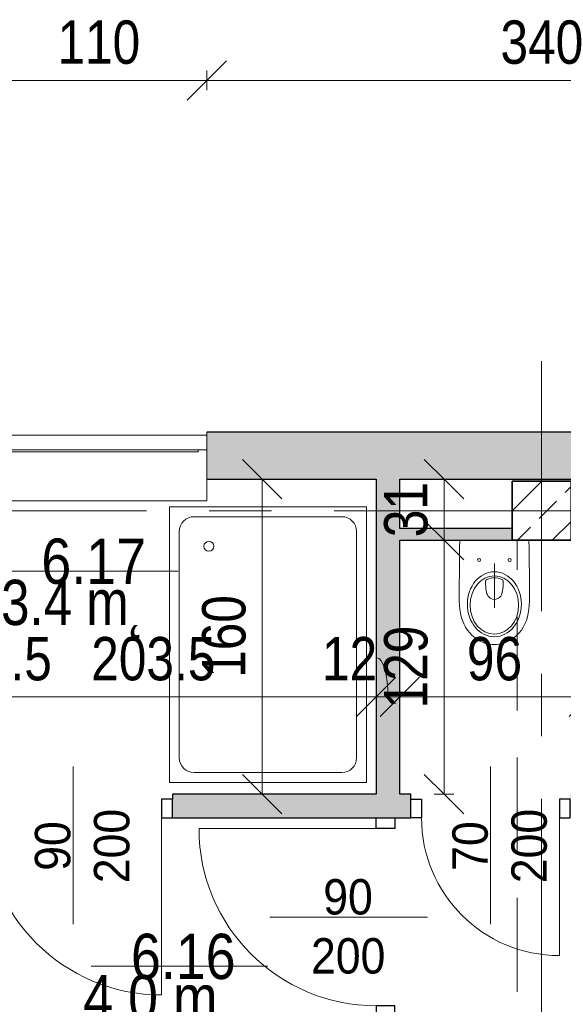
# Model space of a CAD drawing. Header units: centimetres. Extents: x -1743 to 21705, y -8842 to 3590.
# Tile 31 of 44: x -278 to -2, y 2558 to 3058. Entities that reach past the tile are written whole.
import ezdxf

# ---------------------------------------------------------------- set-up
doc = ezdxf.new("R2010")
doc.units = ezdxf.units.CM
doc.linetypes.add('Oś', pattern=[222.25, 127, -31.75, 31.75, -31.75])
doc.linetypes.add('Ukryte', pattern=[71.438, 47.625, -23.813])
for name, color, linetype, lineweight in [('A-ANNO-DIMS', 211, 'Continuous', 13), ('A-ANNO-DIMS-100', 211, 'Continuous', 13), ('A-ANNO-NOTE', 131, 'Continuous', 9), ('A-AREA-IDEN', 2, 'Continuous', 13), ('A-DETL-GENF', 92, 'Continuous', 9), ('A-DETL-HDLN', 90, 'Ukryte', 9), ('A-DETL-MEDM', 33, 'Continuous', 25), ('A-DOOR', 31, 'Continuous', 13), ('A-GLAZ', 151, 'Continuous', 13), ('A-WALL', 113, 'Continuous', 13), ('P-SANR-FIXT', 6, 'Continuous', 9), ('S-COLS', 52, 'Continuous', 9), ('S-GRID', 1, 'Continuous', 13)]:
    doc.layers.add(name, color=color, linetype=linetype, lineweight=lineweight)
doc.styles.add('Arial', font='arial.ttf', dxfattribs={"width": 0.9, "height": 18})
doc.styles.add('Arial Narrow_2', font='ARIALN.TTF', dxfattribs={"height": 22})
doc.styles.add('Arial_3', font='arial.ttf', dxfattribs={"width": 0.85, "height": 23})
doc.dimstyles.new('Diagonal_1_100__0_1_', dxfattribs={"dimscale": 30.48, "dimtxt": 22.515481, "dimasz": 0.656168, "dimexe": 0.164042, "dimexo": 0.0625, "dimgap": 0.065617, "dimtad": 1, "dimdec": 1, "dimrnd": 0.1, "dimdsep": 46, "dimtxsty": 'Arial Narrow_2', "dimblk1": 'OBLIQUE', "dimblk2": 'OBLIQUE', "dimsah": 1, "dimcen": 0.09, "dimazin": 0, "dimtfac": 1, "dimtdec": 4, "dimtix": 1, "dimtmove": 1, "dimatfit": 3, "dimfxl": 0.164042, "dimfxlon": 1, "dimtvp": 1, "dimtolj": 1, "dimtzin": 0, "dimarcsym": 2})
doc.dimstyles.new('Diagonal_1_100__0_1__1', dxfattribs={"dimscale": 30.48, "dimtxt": 22.515481, "dimasz": 0.656168, "dimexe": 0.164042, "dimexo": 0.0625, "dimgap": 0.065617, "dimtad": 1, "dimdec": 1, "dimrnd": 0.1, "dimdsep": 46, "dimtxsty": 'Arial Narrow_2', "dimblk1": 'OBLIQUE', "dimblk2": 'OBLIQUE', "dimsah": 1, "dimcen": 0.09, "dimazin": 0, "dimtfac": 1, "dimtdec": 4, "dimtix": 1, "dimtmove": 0, "dimatfit": 3, "dimfxl": 0.164042, "dimfxlon": 1, "dimtvp": 1, "dimtolj": 1, "dimtzin": 0, "dimarcsym": 2})
doc.dimstyles.new('Diagonal_1_100__0_1__2', dxfattribs={"dimscale": 30.48, "dimtxt": 22.515481, "dimasz": 0.656168, "dimexe": 0.164042, "dimexo": 0.0625, "dimgap": 0.065617, "dimtad": 1, "dimdec": 1, "dimrnd": 0.1, "dimdsep": 46, "dimtxsty": 'Arial Narrow_2', "dimblk1": 'OBLIQUE', "dimblk2": 'OBLIQUE', "dimsah": 1, "dimcen": 0.09, "dimazin": 0, "dimtfac": 1, "dimtdec": 4, "dimtix": 1, "dimtmove": 2, "dimatfit": 3, "dimfxl": 0.164042, "dimfxlon": 1, "dimtvp": 1, "dimtolj": 1, "dimtzin": 0, "dimarcsym": 2})

# ---------------------------------------------------------------- blocks, each defined once
blk = doc.blocks.new('M_Concrete-Square-Column - 300 x 300mm-V13-6_piętro IV __13_80 m_ - stan istniejący')
at = {"layer": 'S-COLS'}
h = blk.add_hatch(dxfattribs=at)
h.set_pattern_fill('FP_17', color=256, style=0, pattern_type=2)
h.set_pattern_definition([(45, (12.623, -2808.326), (-17.67767, 17.67767), []), (45, (30.3, -2808.326), (-17.67767, 17.67767), [12.5, -6.25])])
h.paths.add_polyline_path([(15, -15), (15, 15), (-15, 15), (-15, -15)], flags=0)
at = {"layer": 'S-COLS', "lineweight": 35}
for p, q in [((15, 15), (-15, 15)), ((-15, 15), (-15, -15)), ((15, -15), (15, 15)), ((-15, -15), (15, -15))]:
    blk.add_line(p, q, dxfattribs=at)
blk = doc.blocks.new('DRZWI 1S - automatyczna etykieta - Drzwi 90-2252174-6_piętro IV __13_80 m_ - stan istniejący')
at = {"layer": 'A-DETL-GENF'}
for p, q in [((-50.5, 3.5), (-45, 3.5)), ((-50.5, -6), (-50.5, 3.5)), ((-45, 3.5), (-45, -6)), ((45, 3.5), (50.5, 3.5)), ((45, -6), (45, 3.5)), ((50.5, 3.5), (50.5, -6)), ((-45, -6), (-50.5, -6)), ((50.5, -6), (45, -6))]:
    blk.add_line(p, q, dxfattribs=at)
at = {"layer": 'A-DETL-MEDM'}
for p, q in [((-50.5, -6), (-50.5, 3.5)), ((-50.5, 3.5), (-45, 3.5)), ((-45, 3.5), (-45, -6)), ((45, 3.5), (45, -6)), ((50.5, 3.5), (45, 3.5)), ((50.5, -6), (50.5, 3.5)), ((-45, -6), (-50.5, -6)), ((45, -6), (50.5, -6))]:
    blk.add_line(p, q, dxfattribs=at)
at = {"layer": 'A-DOOR'}
blk.add_line((45, -6), (45, -96), dxfattribs=at)
blk.add_arc((45, -6), 90, 180, 270, dxfattribs=at)
blk = doc.blocks.new('DRZWI 1S - automatyczna etykieta - Drzwi 90-2252155-6_piętro IV __13_80 m_ - stan istniejący')
at = {"layer": 'A-DETL-GENF'}
for p, q in [((-50.5, 6), (-50.5, -3.5)), ((-45, 6), (-50.5, 6)), ((-45, -3.5), (-45, 6)), ((50.5, 6), (45, 6)), ((45, 6), (45, -3.5)), ((50.5, -3.5), (50.5, 6)), ((-50.5, -3.5), (-45, -3.5)), ((45, -3.5), (50.5, -3.5))]:
    blk.add_line(p, q, dxfattribs=at)
at = {"layer": 'A-DETL-MEDM'}
for p, q in [((-45, 6), (-50.5, 6)), ((-50.5, 6), (-50.5, -3.5)), ((-45, -3.5), (-45, 6)), ((45, -3.5), (45, 6)), ((45, 6), (50.5, 6)), ((50.5, 6), (50.5, -3.5)), ((-50.5, -3.5), (-45, -3.5)), ((50.5, -3.5), (45, -3.5))]:
    blk.add_line(p, q, dxfattribs=at)
at = {"layer": 'A-DOOR'}
blk.add_line((45, 6), (45, 96), dxfattribs=at)
blk.add_arc((45, 6), 90, 90, 180, dxfattribs=at)
blk = doc.blocks.new('DRZWI 1S - automatyczna etykieta - Drzwi 70-2252190-6_piętro IV __13_80 m_ - stan istniejący')
at = {"layer": 'A-DETL-GENF'}
for p, q in [((-40.5, 3.5), (-35, 3.5)), ((-40.5, -6), (-40.5, 3.5)), ((-35, 3.5), (-35, -6)), ((35, 3.5), (40.5, 3.5)), ((35, -6), (35, 3.5)), ((40.5, 3.5), (40.5, -6)), ((-35, -6), (-40.5, -6)), ((40.5, -6), (35, -6))]:
    blk.add_line(p, q, dxfattribs=at)
at = {"layer": 'A-DETL-MEDM'}
for p, q in [((-40.5, -6), (-40.5, 3.5)), ((-40.5, 3.5), (-35, 3.5)), ((-35, 3.5), (-35, -6)), ((35, 3.5), (35, -6)), ((40.5, 3.5), (35, 3.5)), ((40.5, -6), (40.5, 3.5)), ((-35, -6), (-40.5, -6)), ((35, -6), (40.5, -6))]:
    blk.add_line(p, q, dxfattribs=at)
at = {"layer": 'A-DOOR'}
blk.add_line((35, -6), (35, -76), dxfattribs=at)
blk.add_arc((35, -6), 70, 180, 270, dxfattribs=at)
blk = doc.blocks.new('brodzik natryskowy prostokątny1 - 100x140-1791409-6_piętro IV __13_80 m_ - stan istniejący')
at = {"layer": 'P-SANR-FIXT'}
for p, q in [((-80, 120), (-80, -20)), ((20, 120), (-80, 120)), ((20, -20), (20, 120)), ((7.5, 115), (-67.5, 115)), ((-75, 107.5), (-75, -7.5)), ((15, -7.5), (15, 107.5)), ((-67.5, -15), (7.5, -15)), ((-80, -20), (20, -20))]:
    blk.add_line(p, q, dxfattribs=at)
blk.add_circle((0, 0), 2.5, dxfattribs=at)
for centre, start, end in [((-67.5, 107.5), 90, 180), ((7.5, 107.5), 360, 90), ((-67.5, -7.5), 180, 270), ((7.5, -7.5), 270, 0)]:
    blk.add_arc(centre, 7.5, start, end, dxfattribs=at)
blk = doc.blocks.new('Miska ustępowa Nova Pro - Type 1-1215965-6_piętro IV __13_80 m_ - stan istniejący')
at = {"layer": 'P-SANR-FIXT'}
for p, q in [((7.14, 55.04), (6.17, 54.64)), ((8.15, 55.36), (7.14, 55.04)), ((9.18, 55.63), (8.15, 55.36)), ((10.24, 55.83), (9.18, 55.63)), ((11.35, 55.95), (10.24, 55.83)), ((12.51, 56), (11.35, 55.95)), ((13.65, 55.95), (12.51, 56)), ((14.76, 55.83), (13.65, 55.95)), ((15.82, 55.63), (14.76, 55.83)), ((16.85, 55.36), (15.82, 55.63)), ((17.86, 55.04), (16.85, 55.36)), ((18.83, 54.64), (17.86, 55.04)), ((-0.04, 50.06), (-1.2, 48.63)), ((1.27, 51.39), (-0.04, 50.06)), ((1.98, 52.03), (1.27, 51.39)), ((2.72, 52.62), (1.98, 52.03)), ((3.54, 53.19), (2.72, 52.62)), ((4.37, 53.71), (3.54, 53.19)), ((5.26, 54.2), (4.37, 53.71)), ((6.17, 54.64), (5.26, 54.2)), ((19.74, 54.2), (18.83, 54.64)), ((20.63, 53.71), (19.74, 54.2)), ((21.46, 53.19), (20.63, 53.71)), ((22.28, 52.62), (21.46, 53.19)), ((23.02, 52.03), (22.28, 52.62)), ((23.73, 51.39), (23.02, 52.03)), ((25.04, 50.06), (23.73, 51.39)), ((26.2, 48.63), (25.04, 50.06)), ((-3.03, 45.44), (-3.74, 43.72)), ((-2.19, 47.07), (-3.03, 45.44)), ((-1.2, 48.63), (-2.19, 47.07)), ((27.19, 47.07), (26.2, 48.63)), ((28.03, 45.44), (27.19, 47.07)), ((28.74, 43.72), (28.03, 45.44)), ((-4.31, 41.89), (-4.73, 39.99)), ((-3.74, 43.72), (-4.31, 41.89)), ((29.31, 41.89), (28.74, 43.72)), ((29.75, 39.99), (29.31, 41.89)), ((-5.24, 35.97), (-5.32, 33.85)), ((-5.05, 38.02), (-5.24, 35.97)), ((-4.73, 39.99), (-5.05, 38.02)), ((12.5, 14.77), (12.5, 37.26)), ((30.05, 38.02), (29.75, 39.99)), ((30.24, 35.97), (30.05, 38.02)), ((30.32, 33.85), (30.24, 35.97)), ((-5.32, 33.85), (-5.32, 26.36)), ((8.47, 29.41), (8.69, 30.15)), ((8.69, 30.15), (8.96, 30.77)), ((8.96, 30.77), (9.26, 31.31)), ((9.26, 31.31), (9.6, 31.76)), ((9.6, 31.76), (9.97, 32.1)), ((9.97, 32.1), (10.37, 32.4)), ((10.37, 32.4), (10.79, 32.64)), ((10.79, 32.64), (11.21, 32.82)), ((11.21, 32.82), (11.62, 32.94)), ((11.62, 32.94), (12.51, 33.04)), ((12.51, 33.04), (13.38, 32.94)), ((13.38, 32.94), (13.8, 32.82)), ((13.8, 32.82), (14.24, 32.64)), ((14.24, 32.64), (14.63, 32.4)), ((14.63, 32.4), (15.03, 32.1)), ((15.03, 32.1), (15.4, 31.76)), ((15.4, 31.76), (15.74, 31.31)), ((15.74, 31.31), (16.04, 30.77)), ((16.04, 30.77), (16.31, 30.15)), ((16.31, 30.15), (16.53, 29.41)), ((30.32, 26.36), (30.32, 33.85)), ((-5.32, 26.36), (-5.29, 18.78)), ((8.05, 25.3), (8.1, 26.53)), ((8.05, 23.94), (8.05, 25.3)), ((8.1, 26.53), (8.2, 27.61)), ((8.2, 27.61), (8.32, 28.58)), ((8.32, 28.58), (8.47, 29.41)), ((16.53, 29.41), (16.71, 28.58)), ((16.71, 28.58), (16.83, 27.61)), ((16.83, 27.61), (16.9, 26.53)), ((16.9, 26.53), (16.95, 25.3)), ((16.95, 25.3), (16.95, 23.94)), ((30.29, 18.78), (30.32, 26.36)), ((8.1, 23.62), (8.05, 23.94)), ((8.22, 23.32), (8.1, 23.62)), ((8.42, 23.08), (8.22, 23.32)), ((8.67, 22.9), (8.42, 23.08)), ((9.6, 22.56), (8.67, 22.9)), ((10.56, 22.29), (9.6, 22.56)), ((11.53, 22.14), (10.56, 22.29)), ((12.51, 22.09), (11.53, 22.14)), ((13.47, 22.14), (12.51, 22.09)), ((14.44, 22.29), (13.47, 22.14)), ((15.4, 22.56), (14.44, 22.29)), ((16.34, 22.9), (15.4, 22.56)), ((16.58, 23.08), (16.34, 22.9)), ((16.78, 23.32), (16.58, 23.08)), ((16.93, 23.62), (16.78, 23.32)), ((16.95, 23.94), (16.93, 23.62)), ((-5.29, 18.78), (-5.24, 14.94)), ((30.27, 14.94), (30.29, 18.78)), ((-5.24, 14.94), (-5.2, 11.02)), ((-5.2, 11.02), (-5.15, 7.04)), ((30.15, 7.04), (30.22, 11.02)), ((30.22, 11.02), (30.27, 14.94)), ((-5.15, 7.04), (-5.05, 3)), ((30.05, 3), (30.15, 7.04))]:
    blk.add_line(p, q, dxfattribs=at)
for centre in [(4.76, 13), (20.24, 13)]:
    blk.add_circle(centre, 0.752, dxfattribs=at)
for centre, major_axis, ratio in [((12.5, 35.51), (0, 16.5), 0.830338), ((12.5, 35.92), (0, 14.8), 0.83084)]:
    blk.add_ellipse(centre, major_axis=major_axis, ratio=ratio, dxfattribs=at)
blk = doc.blocks.new('Okno - automatyczna etykieta - 110x91-2208586-6_piętro IV __13_80 m_ - stan istniejący')
at = {"layer": 'A-GLAZ'}
for p, q in [((-55, 10.5), (55, 10.5)), ((-55, 3), (-55, 10.5)), ((-55, 10.5), (55, 10.5)), ((55, 10.5), (55, 3)), ((55, 3), (-55, 3)), ((-55, -21), (-55, 3)), ((-50.5, 2), (-50.5, 3)), ((50.5, 2), (-50.5, 2)), ((50.5, 3), (50.5, 2)), ((55, 3), (55, -21)), ((-55, -23), (-55, -21)), ((-55, -23), (55, -23)), ((55, -21), (55, -23))]:
    blk.add_line(p, q, dxfattribs=at)
blk = doc.blocks.new('DIMBLOCK104-6_piętro IV __13_80 m_ - stan istniejący')
at = {"layer": 'A-ANNO-DIMS-100'}
for p, q in [((-292.62, 3027.02), (-282.62, 3037.02)), ((-182.62, 3027.02), (-172.62, 3037.02)), ((-292.62, 3022.02), (-292.62, 3032.02)), ((-182.62, 3022.02), (-182.62, 3032.02)), ((-292.62, 3027.02), (-302.62, 3017.02)), ((-292.62, 3027.02), (-182.62, 3027.02)), ((-292.62, 3027.02), (-292.62, 3022.02)), ((-182.62, 3027.02), (-192.62, 3017.02)), ((-182.62, 3027.02), (-182.62, 3022.02))]:
    blk.add_line(p, q, dxfattribs=at)
at = {"layer": 'A-ANNO-DIMS-100', "color": 0, "insert": (-258.53, 3057.45), "char_height": 22, "width": 50.1774, "attachment_point": 1, "line_spacing_factor": 0.974696, "style": 'Arial Narrow_2'}
blk.add_mtext('110', dxfattribs=at)
blk = doc.blocks.new('_Oblique')
at = {"color": 0, "linetype": 'ByBlock', "lineweight": -2}
blk.add_line((-0.5, -0.5), (0.5, 0.5), dxfattribs=at)
blk = doc.blocks.new('DIMBLOCK105-6_piętro IV __13_80 m_ - stan istniejący')
at = {"layer": 'A-ANNO-DIMS-100'}
for p, q in [((-182.62, 3027.02), (-172.62, 3037.02)), ((157.38, 3027.02), (167.38, 3037.02)), ((-182.62, 3022.02), (-182.62, 3032.02)), ((157.38, 3022.02), (157.38, 3032.02)), ((-182.62, 3027.02), (-192.62, 3017.02)), ((-182.62, 3027.02), (157.38, 3027.02)), ((-182.62, 3027.02), (-182.62, 3022.02)), ((157.38, 3027.02), (147.38, 3017.02)), ((157.38, 3027.02), (157.38, 3022.02))]:
    blk.add_line(p, q, dxfattribs=at)
at = {"layer": 'A-ANNO-DIMS-100', "color": 0, "insert": (-33.53, 3057.45), "char_height": 22, "width": 50.1774, "attachment_point": 1, "line_spacing_factor": 0.974696, "style": 'Arial Narrow_2'}
blk.add_mtext('340', dxfattribs=at)
blk = doc.blocks.new('DIMBLOCK120-6_piętro IV __13_80 m_ - stan istniejący')
at = {"layer": 'A-ANNO-DIMS-100'}
for p, q in [((-62.2, 2793.33), (-72.2, 2803.33)), ((-67.2, 2793.33), (-57.2, 2793.33)), ((-62.2, 2793.33), (-67.2, 2793.33)), ((-62.2, 2664.33), (-62.2, 2793.33)), ((-62.2, 2793.33), (-52.2, 2783.33)), ((-62.2, 2664.33), (-72.2, 2674.33)), ((-67.2, 2664.33), (-57.2, 2664.33)), ((-62.2, 2664.33), (-67.2, 2664.33)), ((-62.2, 2664.33), (-52.2, 2654.33))]:
    blk.add_line(p, q, dxfattribs=at)
at = {"layer": 'A-ANNO-DIMS-100', "color": 0, "insert": (-92.63, 2707.92), "char_height": 22, "width": 50.1774, "attachment_point": 1, "rotation": 90, "line_spacing_factor": 0.974696, "style": 'Arial Narrow_2'}
blk.add_mtext('129', dxfattribs=at)
blk = doc.blocks.new('DIMBLOCK121-6_piętro IV __13_80 m_ - stan istniejący')
at = {"layer": 'A-ANNO-DIMS-100'}
for p, q in [((-62.2, 2824.33), (-72.2, 2834.33)), ((-67.2, 2824.33), (-57.2, 2824.33)), ((-62.2, 2824.33), (-67.2, 2824.33)), ((-62.2, 2793.33), (-62.2, 2824.33)), ((-62.2, 2824.33), (-52.2, 2814.33)), ((-62.2, 2793.33), (-72.2, 2803.33)), ((-67.2, 2793.33), (-57.2, 2793.33)), ((-62.2, 2793.33), (-67.2, 2793.33)), ((-62.2, 2793.33), (-52.2, 2783.33))]:
    blk.add_line(p, q, dxfattribs=at)
at = {"layer": 'A-ANNO-DIMS-100', "color": 0, "insert": (-92.63, 2794.89), "char_height": 22, "width": 33.4516, "attachment_point": 1, "rotation": 90, "line_spacing_factor": 0.974696, "style": 'Arial Narrow_2'}
blk.add_mtext('31', dxfattribs=at)
blk = doc.blocks.new('DIMBLOCK122-6_piętro IV __13_80 m_ - stan istniejący')
at = {"layer": 'A-ANNO-DIMS-100'}
for p, q in [((-154.61, 2824.33), (-164.61, 2834.33)), ((-159.61, 2824.33), (-149.61, 2824.33)), ((-154.61, 2824.33), (-159.61, 2824.33)), ((-154.61, 2664.33), (-154.61, 2824.33)), ((-154.61, 2824.33), (-144.61, 2814.33)), ((-154.61, 2664.33), (-164.61, 2674.33)), ((-159.61, 2664.33), (-149.61, 2664.33)), ((-154.61, 2664.33), (-159.61, 2664.33)), ((-154.61, 2664.33), (-144.61, 2654.33))]:
    blk.add_line(p, q, dxfattribs=at)
at = {"layer": 'A-ANNO-DIMS-100', "color": 0, "insert": (-185.05, 2723.42), "char_height": 22, "width": 50.1774, "attachment_point": 1, "rotation": 90, "line_spacing_factor": 0.974696, "style": 'Arial Narrow_2'}
blk.add_mtext('160', dxfattribs=at)
blk = doc.blocks.new('METKA_POMIESZCZENIA2 - Krótka - bez ramki 2-2396683-6_piętro IV __13_80 m_ - stan istniejący')
at = {"layer": 'A-AREA-IDEN'}
blk.add_line((0.0976, 0), (-0.8, 0), dxfattribs=at)
blk = doc.blocks.new('DIMBLOCK266-6_piętro IV __13_80 m_ - stan istniejący')
at = {"layer": 'A-ANNO-DIMS-100'}
for p, q in [((-310.62, 2713.76), (-300.62, 2723.76)), ((-300.12, 2713.76), (-290.12, 2723.76)), ((-310.62, 2718.76), (-310.62, 2708.76)), ((-310.62, 2713.76), (-310.62, 2718.76)), ((-300.12, 2718.76), (-300.12, 2708.76)), ((-300.12, 2713.76), (-300.12, 2718.76)), ((-310.62, 2713.76), (-320.62, 2703.76)), ((-310.62, 2713.76), (-300.12, 2713.76)), ((-300.12, 2713.76), (-310.12, 2703.76))]:
    blk.add_line(p, q, dxfattribs=at)
at = {"layer": 'A-ANNO-DIMS-100', "color": 0, "insert": (-310.42, 2744.2), "char_height": 22, "width": 58.7547, "attachment_point": 1, "line_spacing_factor": 0.974696, "style": 'Arial Narrow_2'}
blk.add_mtext('10.5', dxfattribs=at)
blk = doc.blocks.new('DIMBLOCK267-6_piętro IV __13_80 m_ - stan istniejący')
at = {"layer": 'A-ANNO-DIMS-100'}
for p, q in [((-300.12, 2713.76), (-290.12, 2723.76)), ((-96.62, 2713.76), (-86.62, 2723.76)), ((-300.12, 2718.76), (-300.12, 2708.76)), ((-300.12, 2713.76), (-300.12, 2718.76)), ((-96.62, 2718.76), (-96.62, 2708.76)), ((-96.62, 2713.76), (-96.62, 2718.76)), ((-300.12, 2713.76), (-310.12, 2703.76)), ((-300.12, 2713.76), (-96.62, 2713.76)), ((-96.62, 2713.76), (-106.62, 2703.76))]:
    blk.add_line(p, q, dxfattribs=at)
at = {"layer": 'A-ANNO-DIMS-100', "color": 0, "insert": (-241.37, 2744.2), "char_height": 22, "width": 75.4805, "attachment_point": 1, "line_spacing_factor": 0.974696, "style": 'Arial Narrow_2'}
blk.add_mtext('203.5', dxfattribs=at)
blk = doc.blocks.new('DIMBLOCK268-6_piętro IV __13_80 m_ - stan istniejący')
at = {"layer": 'A-ANNO-DIMS-100'}
for p, q in [((-96.62, 2713.76), (-86.62, 2723.76)), ((-84.62, 2713.76), (-74.62, 2723.76)), ((-96.62, 2718.76), (-96.62, 2708.76)), ((-96.62, 2713.76), (-96.62, 2718.76)), ((-84.62, 2718.76), (-84.62, 2708.76)), ((-84.62, 2713.76), (-84.62, 2718.76)), ((-96.62, 2713.76), (-106.62, 2703.76)), ((-96.62, 2713.76), (-84.62, 2713.76)), ((-84.62, 2713.76), (-94.62, 2703.76))]:
    blk.add_line(p, q, dxfattribs=at)
blk.add_ellipse((-96.28, 2713.76), major_axis=(0, 19.87), ratio=0.284942, start_param=4.712389, end_param=6.283185, dxfattribs=at)
at = {"layer": 'A-ANNO-DIMS-100', "color": 0, "insert": (-124.16, 2744.2), "char_height": 22, "width": 33.4516, "attachment_point": 1, "line_spacing_factor": 0.974696, "style": 'Arial Narrow_2'}
blk.add_mtext('12', dxfattribs=at)
blk = doc.blocks.new('DIMBLOCK269-6_piętro IV __13_80 m_ - stan istniejący')
at = {"layer": 'A-ANNO-DIMS-100'}
for p, q in [((-84.62, 2713.76), (-74.62, 2723.76)), ((11.38, 2713.76), (21.38, 2723.76)), ((-84.62, 2718.76), (-84.62, 2708.76)), ((-84.62, 2713.76), (-84.62, 2718.76)), ((11.38, 2718.76), (11.38, 2708.76)), ((11.38, 2713.76), (11.38, 2718.76)), ((-84.62, 2713.76), (-94.62, 2703.76)), ((-84.62, 2713.76), (11.38, 2713.76)), ((11.38, 2713.76), (1.38, 2703.76))]:
    blk.add_line(p, q, dxfattribs=at)
at = {"layer": 'A-ANNO-DIMS-100', "color": 0, "insert": (-50.56, 2744.2), "char_height": 22, "width": 33.4516, "attachment_point": 1, "line_spacing_factor": 0.974696, "style": 'Arial Narrow_2'}
blk.add_mtext('96', dxfattribs=at)

msp = doc.modelspace()

# ---------------------------------------------------------------- hatches: boundary and pattern name
at = {"layer": 'A-WALL'}
h = msp.add_hatch(color=9, dxfattribs=at)
h.paths.add_polyline_path([(1227.38, 2824.33), (1227.38, 2848.33), (507.38, 2848.33), (507.38, 2824.33), (1203.38, 2824.33)], flags=0)
h.paths.add_polyline_path([(285.38, 2824.33), (307.38, 2824.33), (307.38, 2848.33), (267.38, 2848.33), (267.38, 2824.33)], flags=0)
h.paths.add_polyline_path([(113.38, 2824.33), (157.38, 2824.33), (157.38, 2848.33), (-182.62, 2848.33), (-182.62, 2824.33), (17.38, 2824.33)], flags=0)
h.paths.add_polyline_path([(-297.62, 2824.33), (-292.62, 2824.33), (-292.62, 2848.33), (-332.62, 2848.33), (-332.62, 2824.33), (-302.62, 2824.33)], flags=0)
h.paths.add_polyline_path([(-532.62, 2824.33), (-532.62, 2848.33), (-1217.62, 2848.33), (-1217.62, 2824.33), (-547.62, 2824.33)], flags=0)
msp.add_hatch(color=9, dxfattribs=at).paths.add_polyline_path([(-84.62, 2793.33), (-84.62, 2824.33), (-96.62, 2824.33), (-96.62, 2793.33)], flags=0)
h = msp.add_hatch(color=9, dxfattribs=at)
h.paths.add_polyline_path([(11.38, 2793.33), (17.38, 2793.33), (17.38, 2799.33), (2.38, 2799.33), (2.38, 2793.33), (8.64, 2793.33)], flags=0)
h.paths.add_polyline_path([(-27.62, 2793.33), (-27.62, 2799.33), (-84.62, 2799.33), (-84.62, 2793.33)], flags=0)
h = msp.add_hatch(color=9, dxfattribs=at)
h.paths.add_polyline_path([(-84.62, 2296.33), (-84.62, 2452.33), (-96.62, 2452.33), (-96.62, 2296.33)], flags=0)
h.paths.add_polyline_path([(-87.12, 2464.33), (-84.62, 2464.33), (-84.62, 2551.33), (-96.62, 2551.33), (-96.62, 2464.33)], flags=0)
h.paths.add_polyline_path([(-87.12, 2652.33), (-84.62, 2652.33), (-84.62, 2793.33), (-96.62, 2793.33), (-96.62, 2652.33)], flags=0)
h = msp.add_hatch(color=9, dxfattribs=at)
h.paths.add_polyline_path([(-96.62, 2652.33), (-96.62, 2664.33), (-200.12, 2664.33), (-200.12, 2652.33), (-173.31, 2652.33)], flags=0)
h.paths.add_polyline_path([(-310.62, 2652.33), (-301.12, 2652.33), (-301.12, 2664.33), (-310.62, 2664.33), (-310.62, 2661.83)], flags=0)
h = msp.add_hatch(color=9, dxfattribs=at)
h.paths.add_polyline_path([(24.88, 2652.33), (24.88, 2664.33), (1.88, 2664.33), (1.88, 2652.33), (8.64, 2652.33)], flags=0)
h.paths.add_polyline_path([(105.88, 2652.33), (184.38, 2652.33), (184.38, 2664.33), (105.88, 2664.33), (105.88, 2661.83)], flags=0)
h.paths.add_polyline_path([(-79.12, 2652.33), (-79.12, 2664.33), (-84.62, 2664.33), (-84.62, 2652.33)], flags=0)

# ---------------------------------------------------------------- linework, layer by layer
at = {"layer": 'A-ANNO-NOTE', "lineweight": 13}
for p, q in [((-250.62, 2678.33), (-250.62, 2598.33)), ((-38.62, 2678.33), (-38.62, 2598.33)), ((-70.62, 2601.83), (-150.62, 2601.83))]:
    msp.add_line(p, q, dxfattribs=at)
at = {"layer": 'A-DETL-HDLN'}
msp.add_line((-25.12, 420.83), (-25.12, 2793.33), dxfattribs=at)
at = {"layer": 'A-WALL', "color": 7, "lineweight": 25}
for p, q in [((157.38, 2848.33), (-182.62, 2848.33)), ((-182.62, 2824.33), (-96.62, 2824.33)), ((-96.62, 2824.33), (-96.62, 2664.33)), ((-84.62, 2824.33), (11.38, 2824.33)), ((-84.62, 2799.33), (-84.62, 2824.33)), ((-27.62, 2799.33), (-84.62, 2799.33)), ((-84.62, 2664.33), (-84.62, 2793.33)), ((-84.62, 2793.33), (-27.62, 2793.33)), ((-96.62, 2664.33), (-200.12, 2664.33)), ((-200.12, 2664.33), (-200.12, 2661.83)), ((-79.12, 2664.33), (-84.62, 2664.33)), ((-79.12, 2661.83), (-79.12, 2664.33)), ((-200.12, 2652.33), (-96.62, 2652.33)), ((-87.12, 2652.33), (-79.12, 2652.33))]:
    msp.add_line(p, q, dxfattribs=at)
at = {"layer": 'A-WALL'}
msp.add_line((-182.62, 2848.33), (-182.62, 2846.83), dxfattribs=at)
at = {"layer": 'S-GRID', "linetype": 'Oś'}
for p, q in [((-12.62, 2884.27), (-12.62, 27.13)), ((1342.46, 2808.33), (-1368.76, 2808.33))]:
    msp.add_line(p, q, dxfattribs=at)

# ---------------------------------------------------------------- block references
at = {"layer": 'A-AREA-IDEN', "xscale": 99.99999999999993, "yscale": 99.99999999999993, "zscale": 99.99999999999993}
for p in [(-206.89, 2777.66), (-161.39, 2576.87)]:
    msp.add_blockref('METKA_POMIESZCZENIA2 - Krótka - bez ramki 2-2396683-6_piętro IV __13_80 m_ - stan istniejący', p, dxfattribs=at)
at = {"layer": 'A-DOOR'}
for name, p in [('DRZWI 1S - automatyczna etykieta - Drzwi 90-2252174-6_piętro IV __13_80 m_ - stan istniejący', (-250.62, 2658.33)), ('DRZWI 1S - automatyczna etykieta - Drzwi 70-2252190-6_piętro IV __13_80 m_ - stan istniejący', (-38.62, 2658.33))]:
    msp.add_blockref(name, p, dxfattribs=at)
at = {"layer": 'A-DOOR', "rotation": 89.99999999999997}
msp.add_blockref('DRZWI 1S - automatyczna etykieta - Drzwi 90-2252155-6_piętro IV __13_80 m_ - stan istniejący', (-90.62, 2601.83), dxfattribs=at)
at = {"layer": 'A-GLAZ'}
msp.add_blockref('Okno - automatyczna etykieta - 110x91-2208586-6_piętro IV __13_80 m_ - stan istniejący', (-237.62, 2836.33), dxfattribs=at)
at = {"layer": 'P-SANR-FIXT', "rotation": 180}
for name, p in [('brodzik natryskowy prostokątny1 - 100x140-1791409-6_piętro IV __13_80 m_ - stan istniejący', (-181.62, 2790.33)), ('Miska ustępowa Nova Pro - Type 1-1215965-6_piętro IV __13_80 m_ - stan istniejący', (-24.12, 2796.33))]:
    msp.add_blockref(name, p, dxfattribs=at)
at = {"layer": 'S-COLS'}
msp.add_blockref('M_Concrete-Square-Column - 300 x 300mm-V13-6_piętro IV __13_80 m_ - stan istniejący', (-12.62, 2808.33), dxfattribs=at)

# ---------------------------------------------------------------- texts
at = {"layer": 'A-ANNO-NOTE', "lineweight": 211, "char_height": 18, "attachment_point": 5, "rotation": 90, "line_spacing_factor": 0.936439, "style": 'Arial'}
for s, insert, width in [('\\pxqc,t6.35,12.7,19.05,25.4,31.75,38.1,44.45,50.8,57.15,63.5,69.85,76.2,82.55,88.9,95.25,101.6,107.95,114.3,120.65,127,133.35,139.7,146.05,152.4,158.75,165.1,171.45,177.8,184.15,190.5,196.85,203.2;{200}', (-230.86, 2638), 38.07), ('\\pxqc,t6.35,12.7,19.05,25.4,31.75,38.1,44.45,50.8,57.15,63.5,69.85,76.2,82.55,88.9,95.25,101.6,107.95,114.3,120.65,127,133.35,139.7,146.05,152.4,158.75,165.1,171.45,177.8,184.15,190.5,196.85,203.2;{200}', (-18.86, 2638), 38.07), ('\\pxqc,t6.35,12.7,19.05,25.4,31.75,38.1,44.45,50.8,57.15,63.5,69.85,76.2,82.55,88.9,95.25,101.6,107.95,114.3,120.65,127,133.35,139.7,146.05,152.4,158.75,165.1,171.45,177.8,184.15,190.5,196.85,203.2;{90}', (-260.86, 2638), 25.65), ('\\pxqc,t6.35,12.7,19.05,25.4,31.75,38.1,44.45,50.8,57.15,63.5,69.85,76.2,82.55,88.9,95.25,101.6,107.95,114.3,120.65,127,133.35,139.7,146.05,152.4,158.75,165.1,171.45,177.8,184.15,190.5,196.85,203.2;{70}', (-48.86, 2638), 25.65)]:
    msp.add_mtext(s, dxfattribs=dict(at, insert=insert, width=width))
at = {"layer": 'A-ANNO-NOTE', "lineweight": 211, "char_height": 18, "attachment_point": 5, "line_spacing_factor": 0.936439, "style": 'Arial'}
for s, insert, width in [('\\pxqc,t6.35,12.7,19.05,25.4,31.75,38.1,44.45,50.8,57.15,63.5,69.85,76.2,82.55,88.9,95.25,101.6,107.95,114.3,120.65,127,133.35,139.7,146.05,152.4,158.75,165.1,171.45,177.8,184.15,190.5,196.85,203.2;{90}', (-110.95, 2612.06), 25.65), ('\\pxqc,t6.35,12.7,19.05,25.4,31.75,38.1,44.45,50.8,57.15,63.5,69.85,76.2,82.55,88.9,95.25,101.6,107.95,114.3,120.65,127,133.35,139.7,146.05,152.4,158.75,165.1,171.45,177.8,184.15,190.5,196.85,203.2;{200}', (-110.86, 2582.06), 38.07), ('\\pxqc,t6.35,12.7,19.05,25.4,31.75,38.1,44.45,50.8,57.15,63.5,69.85,76.2,82.55,88.9,95.25,101.6,107.95,114.3,120.65,127,133.35,139.7,146.05,152.4,158.75,165.1,171.45,177.8,184.15,190.5,196.85,203.2;{200}', (-110.86, 2582.06), 38.07)]:
    msp.add_mtext(s, dxfattribs=dict(at, insert=insert, width=width))
at = {"layer": 'A-AREA-IDEN', "char_height": 23, "line_spacing_factor": 0.936439, "style": 'Arial_3'}
for s, insert, width, attachment_point in [('\\pxqr,t3.69565,7.3913,11.08696,14.78261,18.47826,22.17391,25.86957,29.56522,33.26087,36.95652,40.65217,44.34783,48.04348,51.73913,55.43478,59.13043,62.82609,66.52174,70.21739,73.91304,77.6087,81.30435,85,88.69565,92.3913,96.08696,99.78261,103.47826,107.17391,110.86957,114.56522,118.26087;{6.17}', (-213.54, 2770.88), 52.87, 9), ('\\pxqr,t3.69565,7.3913,11.08696,14.78261,18.47826,22.17391,25.86957,29.56522,33.26087,36.95652,40.65217,44.34783,48.04348,51.73913,55.43478,59.13043,62.82609,66.52174,70.21739,73.91304,77.6087,81.30435,85,88.69565,92.3913,96.08696,99.78261,103.47826,107.17391,110.86957,114.56522,118.26087;{3.4 m˛}', (-213.54, 2773.27), 76.5, 3), ('\\pxqr,t3.69565,7.3913,11.08696,14.78261,18.47826,22.17391,25.86957,29.56522,33.26087,36.95652,40.65217,44.34783,48.04348,51.73913,55.43478,59.13043,62.82609,66.52174,70.21739,73.91304,77.6087,81.30435,85,88.69565,92.3913,96.08696,99.78261,103.47826,107.17391,110.86957,114.56522,118.26087;{6.16}', (-168.04, 2570.09), 52.87, 9), ('\\pxqr,t3.69565,7.3913,11.08696,14.78261,18.47826,22.17391,25.86957,29.56522,33.26087,36.95652,40.65217,44.34783,48.04348,51.73913,55.43478,59.13043,62.82609,66.52174,70.21739,73.91304,77.6087,81.30435,85,88.69565,92.3913,96.08696,99.78261,103.47826,107.17391,110.86957,114.56522,118.26087;{4.0 m˛}', (-168.04, 2572.48), 76.5, 3)]:
    msp.add_mtext(s, dxfattribs=dict(at, insert=insert, width=width, attachment_point=attachment_point))

# ---------------------------------------------------------------- dimensions: what is measured, and where the dimension line sits
at = {"layer": 'A-ANNO-DIMS'}
for base, p1, p2, override, picture, middle in [((-182.62, 3027.02), (-292.62, 3022.02), (-182.62, 3022.02), {"dimpost": '<>', "dimfxl": 110}, 'DIMBLOCK104-6_piętro IV __13_80 m_ - stan istniejący', (-237.62, 3040.25)), ((157.38, 3027.02), (-182.62, 3022.02), (157.38, 3022.02), {"dimpost": '<>', "dimfxl": 340}, 'DIMBLOCK105-6_piętro IV __13_80 m_ - stan istniejący', (-12.62, 3040.25)), ((11.38, 2713.76), (-84.62, 2718.76), (11.38, 2718.76), {"dimpost": '<>', "dimfxl": 96}, 'DIMBLOCK269-6_piętro IV __13_80 m_ - stan istniejący', (-36.62, 2726.99))]:
    dim = msp.add_linear_dim(base=base, p1=p1, p2=p2, dimstyle='Diagonal_1_100__0_1__1', override=override, dxfattribs=at)
    dim.commit()
    dim.dimension.update_dxf_attribs({"geometry": picture, "text_midpoint": middle})
for base, p1, p2, override, picture, middle in [((-154.61, 2824.33), (-159.61, 2664.33), (-159.61, 2824.33), {"dimpost": '<>', "dimfxl": 160}, 'DIMBLOCK122-6_piętro IV __13_80 m_ - stan istniejący', (-167.85, 2744.33)), ((-62.2, 2824.33), (-67.2, 2793.33), (-67.2, 2824.33), {"dimpost": '<>', "dimfxl": 31}, 'DIMBLOCK121-6_piętro IV __13_80 m_ - stan istniejący', (-75.43, 2808.83)), ((-62.2, 2793.33), (-67.2, 2664.33), (-67.2, 2793.33), {"dimpost": '<>', "dimfxl": 129}, 'DIMBLOCK120-6_piętro IV __13_80 m_ - stan istniejący', (-75.43, 2728.83))]:
    dim = msp.add_linear_dim(base=base, p1=p1, p2=p2, angle=90, dimstyle='Diagonal_1_100__0_1__1', override=override, dxfattribs=at)
    dim.commit()
    dim.dimension.update_dxf_attribs({"geometry": picture, "text_midpoint": middle})
for base, p1, p2, dimstyle, override, picture, middle in [((-300.12, 2713.76), (-310.62, 2718.76), (-300.12, 2718.76), 'Diagonal_1_100__0_1__2', {"dimpost": '<>', "dimfxl": 10.5}, 'DIMBLOCK266-6_piętro IV __13_80 m_ - stan istniejący', (-281.04, 2729.53)), ((-96.62, 2713.76), (-300.12, 2718.76), (-96.62, 2718.76), 'Diagonal_1_100__0_1__2', {"dimpost": '<>', "dimfxl": 203.5}, 'DIMBLOCK267-6_piętro IV __13_80 m_ - stan istniejący', (-203.63, 2729.53)), ((-84.62, 2713.76), (-96.62, 2718.76), (-84.62, 2718.76), 'Diagonal_1_100__0_1_', {"dimpost": '<>', "dimfxl": 12}, 'DIMBLOCK268-6_piętro IV __13_80 m_ - stan istniejący', (-107.44, 2729.53))]:
    dim = msp.add_linear_dim(base=base, p1=p1, p2=p2, dimstyle=dimstyle, override=override, dxfattribs=at)
    dim.commit()
    dim.dimension.update_dxf_attribs({"geometry": picture, "text_midpoint": middle, "dimtype": 160, "text_rotation": 360})

doc.saveas('drawing.dxf')
